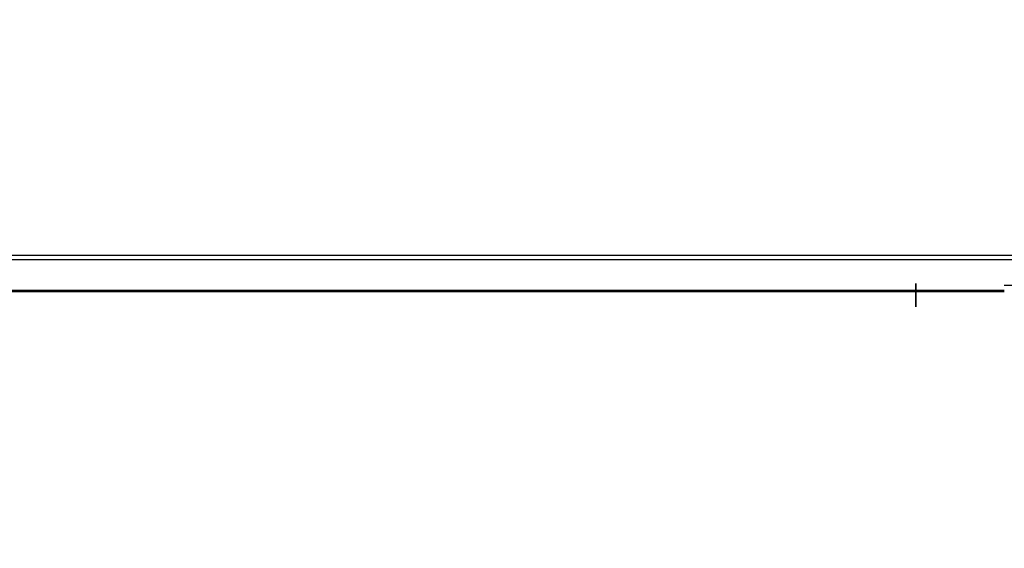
# Model space of a CAD drawing. Header units: millimetres. Extents: x -1690 to 192, y -898 to 54.
# Tile 142 of 256: x -279 to 27, y -887 to -723. Entities that reach past the tile are written whole.
import ezdxf

# ---------------------------------------------------------------- set-up
doc = ezdxf.new("R2010")
doc.units = ezdxf.units.MM
doc.header["$MEASUREMENT"] = 0
doc.layers.add('OVIDIO 186x93x72h', color=7, linetype='Continuous')

msp = doc.modelspace()

# ---------------------------------------------------------------- linework, layer by layer
at = {"layer": 'OVIDIO 186x93x72h', "extrusion": (0, 1, 0)}
for points in [[(688.733478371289, 658.0307010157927), (-72.2118654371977, 658.0307010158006)], [(688.7334783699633, 659.2038348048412), (-72.21168488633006, 659.2038348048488)], [(-54.04822835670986, 717.3735819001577), (749.1110923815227, 717.3735819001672)], [(749.1110923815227, 717.3735819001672), (-54.04822835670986, 717.3735819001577)], [(-54.04822835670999, 715.8735819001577), (749.1110923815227, 715.8735819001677)], [(-54.04822835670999, 716.6235819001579), (749.1110923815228, 716.6235819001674)], [(749.1110923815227, 715.8735819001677), (-54.04822835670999, 715.8735819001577)], [(-68.45879110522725, 717.3735819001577), (749.1110923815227, 717.3735819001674)], [(-68.4587911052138, 715.873581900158), (749.1110923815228, 715.8735819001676)], [(749.1110923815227, 717.3735819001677), (-77.81743569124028, 717.3735819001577)], [(-77.81743569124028, 717.3735819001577), (749.1110923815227, 717.3735819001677)], [(-77.8174356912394, 715.8735819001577), (749.1110923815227, 715.8735819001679)], [(749.1110923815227, 715.8735819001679), (-77.8174356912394, 715.8735819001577)], [(749.1110923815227, 715.2931561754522), (-79.2219301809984, 715.293156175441)], [(-79.2219301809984, 715.293156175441), (749.1110923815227, 715.2931561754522)], [(749.1110923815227, 715.9639765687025), (-79.22193018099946, 715.9639765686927)], [(-79.22193018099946, 715.9639765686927), (749.1110923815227, 715.9639765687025)], [(-27.46698811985, 678.9388294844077), (-90.71602301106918, 678.9388294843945)], [(-90.71602301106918, 678.9388294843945), (-27.46698811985, 678.9388294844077)], [(749.1110923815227, 677.1499751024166), (-27.46698811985, 677.1499751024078)], [(-27.46698811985, 677.1499751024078), (749.1110923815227, 677.1499751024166)], [(-27.46698811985, 677.8207954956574), (749.1110923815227, 677.8207954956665)], [(749.1110923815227, 677.8207954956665), (-27.46698811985, 677.8207954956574)], [(-27.46698811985, 677.5971886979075), (749.1110923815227, 677.5971886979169)], [(749.1110923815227, 677.5971886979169), (-27.46698811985, 677.5971886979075)], [(-90.71602301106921, 679.6096498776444), (-27.46698811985, 679.6096498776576)], [(-27.46698811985, 679.6096498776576), (-90.71602301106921, 679.6096498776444)], [(-27.46698811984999, 676.2555479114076), (749.1110923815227, 676.2555479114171)], [(749.1110923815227, 676.2555479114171), (-27.46698811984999, 676.2555479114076)], [(749.1110923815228, 697.0117785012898), (-92.9130175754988, 697.0117785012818)], [(749.1110923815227, 695.6701377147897), (-92.91301757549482, 695.6701377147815)], [(-165.5683679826, 718.8735819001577), (749.1110923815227, 718.8735819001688)], [(749.1110923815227, 717.3735818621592), (-165.568367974, 717.373581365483)], [(749.1110923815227, 718.8735819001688), (-165.5683679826, 718.8735819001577)], [(-165.568367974, 717.373581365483), (749.1110923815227, 717.3735818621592)], [(-165.5697511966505, 716.9884583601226), (749.1110923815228, 716.9884583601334)], [(-165.1888364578, 715.0847275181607), (749.1110923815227, 715.0847275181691)], [(749.1110923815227, 715.0847275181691), (-165.1888364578, 715.0847275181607)], [(-165.568367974, 717.3330877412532), (749.1110923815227, 717.333087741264)]]:
    msp.add_lwpolyline(points, dxfattribs=at)
at = {"layer": 'OVIDIO 186x93x72h'}
for points in [[(89.7879484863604, -795.990747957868), (-749.1110923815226, -795.9907479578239)], [(89.78794848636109, -797.3323887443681), (-749.1110923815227, -797.332388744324)], [(-749.1110923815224, -806.6829420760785), (27.46698811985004, -806.6829420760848)], [(-749.1110923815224, -807.1572837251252), (27.46698811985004, -807.1572837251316)], [(90.71602301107, -805.3029364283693), (27.46698811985, -805.3029364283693)]]:
    msp.add_lwpolyline(points, dxfattribs=at)
at = {"layer": 'OVIDIO 186x93x72h', "extrusion": (1, 0, 0)}
for points in [[(-805.9737568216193, 679.6096498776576), (-804.6321160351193, 678.9388294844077)], [(-804.6321160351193, 678.9388294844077), (-805.5265432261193, 677.1499751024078)], [(-805.5265432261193, 677.1499751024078), (-804.6321160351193, 678.9388294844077)], [(-804.6321160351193, 678.9388294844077), (-805.9737568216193, 679.6096498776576)], [(-805.0793296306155, 678.0444022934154), (-806.4209704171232, 678.71522268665)], [(-805.3029364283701, 679.274239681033), (-806.1973636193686, 677.4853852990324)], [(-805.5265432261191, 677.1499751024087), (-805.5468365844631, 677.110490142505), (-805.5681954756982, 677.0711167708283), (-805.5906297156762, 677.0318926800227), (-805.6141475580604, 676.9928566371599), (-805.638755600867, 676.9540484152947), (-805.664458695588, 676.9155087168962), (-805.6912598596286, 676.8772790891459), (-805.7191601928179, 676.8394018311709), (-805.7481587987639, 676.8019198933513), (-805.7782527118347, 676.7648767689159), (-805.8094368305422, 676.7283163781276), (-805.8417038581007, 676.6922829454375), (-805.8750442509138, 676.656820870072), (-805.9094461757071, 676.6219745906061), (-805.9448954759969, 676.5877884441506), (-805.9813756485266, 676.5543065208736), (-806.0188678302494, 676.5215725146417), (-806.0573507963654, 676.4896295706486), (-806.0968009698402, 676.4585201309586), (-806.1371924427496, 676.4282857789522), (-806.1784970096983, 676.398967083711), (-806.2206842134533, 676.370603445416), (-806.2637214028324, 676.3432329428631), (-806.3075738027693, 676.3168921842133), (-806.3522045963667, 676.2916161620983), (-806.3975750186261, 676.267438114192), (-806.443644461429, 676.2443893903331), (-806.4903705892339, 676.2224993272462), (-806.5377094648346, 676.201795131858), (-806.5856156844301, 676.1823017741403), (-806.6340425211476, 676.1640418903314), (-806.6829420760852, 676.1470356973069), (-806.7322654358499, 676.1313009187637), (-806.7819628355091, 676.1168527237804), (-806.8319838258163, 676.1037036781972), (-806.8822774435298, 676.0918637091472), (-806.9327923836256, 676.0813400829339), (-806.9834771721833, 676.0721373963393), (-807.0342803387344, 676.0642575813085), (-807.0851505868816, 676.057699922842), (-807.1360369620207, 676.0524610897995), (-807.1868890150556, 676.0485351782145), (-807.2376569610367, 676.0459137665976), (-807.2882918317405, 676.0445859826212), (-807.3387456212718, 676.0445385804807), (-807.3889714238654, 676.0457560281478), (-807.4389235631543, 676.0482206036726), (-807.4885577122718, 676.0519124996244), (-807.5378310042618, 676.0568099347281), (-807.5867021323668, 676.0628892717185), (-807.6351314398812, 676.0701251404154), (-807.6830809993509, 676.0784905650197), (-807.7305146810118, 676.0879570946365), (-807.7773982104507, 676.0984949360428), (-807.8236992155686, 676.1100730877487), (-807.8693872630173, 676.1226594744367), (-807.9144338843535, 676.1362210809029), (-807.9588125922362, 676.1507240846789), (-808.0024988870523, 676.166133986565), (-808.0454702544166, 676.1824157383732), (-808.0877061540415, 676.199533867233), (-808.1291880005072, 676.2174525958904), (-808.1698991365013, 676.2361359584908), (-808.2098247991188, 676.2555479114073)], [(-808.2098247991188, 676.2555479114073), (-808.1698991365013, 676.2361359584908), (-808.1291880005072, 676.2174525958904), (-808.0877061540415, 676.199533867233), (-808.0454702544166, 676.1824157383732), (-808.0024988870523, 676.166133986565), (-807.9588125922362, 676.1507240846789), (-807.9144338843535, 676.1362210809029), (-807.8693872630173, 676.1226594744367), (-807.8236992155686, 676.1100730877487), (-807.7773982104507, 676.0984949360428), (-807.7305146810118, 676.0879570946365), (-807.6830809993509, 676.0784905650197), (-807.6351314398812, 676.0701251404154), (-807.5867021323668, 676.0628892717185), (-807.5378310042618, 676.0568099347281), (-807.4885577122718, 676.0519124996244), (-807.4389235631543, 676.0482206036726), (-807.3889714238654, 676.0457560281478), (-807.3387456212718, 676.0445385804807), (-807.2882918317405, 676.0445859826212), (-807.2376569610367, 676.0459137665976), (-807.1868890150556, 676.0485351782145), (-807.1360369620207, 676.0524610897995), (-807.0851505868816, 676.057699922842), (-807.0342803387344, 676.0642575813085), (-806.9834771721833, 676.0721373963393), (-806.9327923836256, 676.0813400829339), (-806.8822774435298, 676.0918637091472), (-806.8319838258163, 676.1037036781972), (-806.7819628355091, 676.1168527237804), (-806.7322654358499, 676.1313009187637), (-806.6829420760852, 676.1470356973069), (-806.6340425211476, 676.1640418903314), (-806.5856156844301, 676.1823017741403), (-806.5377094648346, 676.201795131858), (-806.4903705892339, 676.2224993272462), (-806.443644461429, 676.2443893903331), (-806.3975750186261, 676.267438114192), (-806.3522045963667, 676.2916161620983), (-806.3075738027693, 676.3168921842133), (-806.2637214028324, 676.3432329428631), (-806.2206842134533, 676.370603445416), (-806.1784970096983, 676.398967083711), (-806.1371924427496, 676.4282857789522), (-806.0968009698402, 676.4585201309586), (-806.0573507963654, 676.4896295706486), (-806.0188678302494, 676.5215725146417), (-805.9813756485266, 676.5543065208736), (-805.9448954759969, 676.5877884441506), (-805.9094461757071, 676.6219745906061), (-805.8750442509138, 676.656820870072), (-805.8417038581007, 676.6922829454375), (-805.8094368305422, 676.7283163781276), (-805.7782527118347, 676.7648767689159), (-805.7481587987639, 676.8019198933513), (-805.7191601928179, 676.8394018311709), (-805.6912598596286, 676.8772790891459), (-805.664458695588, 676.9155087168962), (-805.638755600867, 676.9540484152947), (-805.6141475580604, 676.9928566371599), (-805.5906297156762, 677.0318926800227), (-805.5681954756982, 677.0711167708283), (-805.5468365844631, 677.110490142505), (-805.5265432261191, 677.1499751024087)], [(-805.5265432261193, 677.1499751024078), (-806.8681840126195, 677.8207954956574)], [(-806.8681840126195, 677.8207954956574), (-805.5265432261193, 677.1499751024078)], [(-805.9737568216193, 679.6096498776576), (-806.8681840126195, 677.8207954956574)], [(-806.8681840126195, 677.8207954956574), (-805.9737568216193, 679.6096498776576)], [(-806.2134178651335, 676.3753784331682), (-807.7626112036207, 677.1499751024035)], [(-806.420970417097, 677.5971886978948), (-807.1955670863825, 676.0479953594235)], [(-806.8681840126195, 677.8207954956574), (-806.8723398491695, 677.8126700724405), (-806.8766683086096, 677.8045761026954), (-806.8811699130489, 677.7965186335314), (-806.885845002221, 677.7885027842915), (-806.8906937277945, 677.7805337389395), (-806.8957160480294, 677.7726167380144), (-806.9009117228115, 677.7647570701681), (-806.9062803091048, 677.7569600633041), (-806.9118211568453, 677.7492310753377), (-806.9175334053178, 677.741575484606), (-806.9234159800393, 677.7339986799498), (-806.9294675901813, 677.7265060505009), (-806.9356867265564, 677.719102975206), (-806.9420716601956, 677.7117948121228), (-806.948620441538, 677.7045868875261), (-806.9553309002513, 677.6974844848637), (-806.962200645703, 677.6904928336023), (-806.9692270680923, 677.6836170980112), (-806.9764073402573, 677.676862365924), (-806.9837384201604, 677.6702336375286), (-806.991217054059, 677.6637358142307), (-806.9988397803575, 677.65737368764), (-807.0066029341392, 677.6511519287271), (-807.0145026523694, 677.6450750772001), (-807.022534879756, 677.6391475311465), (-807.0306953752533, 677.6333735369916), (-807.0389797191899, 677.6277571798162), (-807.0473833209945, 677.6223023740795), (-807.0559014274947, 677.6170128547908), (-807.064529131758, 677.6118921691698), (-807.0732613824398, 677.6069436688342), (-807.0820929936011, 677.6021705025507), (-807.0910186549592, 677.597575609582), (-807.1000329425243, 677.5931617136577), (-807.1091303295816, 677.5889313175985), (-807.1183051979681, 677.5848866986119), (-807.1275518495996, 677.58102990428), (-807.1368645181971, 677.5773627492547), (-807.1462373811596, 677.5738868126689), (-807.1556645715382, 677.5706034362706), (-807.1651401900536, 677.5675137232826), (-807.1746583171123, 677.5646185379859), (-807.184213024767, 677.5619185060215), (-807.1937983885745, 677.5594140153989), (-807.2034084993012, 677.5571052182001), (-807.2130374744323, 677.5549920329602), (-807.2226794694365, 677.5530741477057), (-807.2323286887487, 677.5513510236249), (-807.2419793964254, 677.5498218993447), (-807.2516259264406, 677.5484857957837), (-807.2612626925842, 677.5473415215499), (-807.2708841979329, 677.5463876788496), (-807.280485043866, 677.5456226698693), (-807.2900599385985, 677.5450447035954), (-807.2996037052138, 677.5446518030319), (-807.309111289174, 677.5444418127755), (-807.3185777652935, 677.5444124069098), (-807.3279983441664, 677.5445610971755), (-807.3373683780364, 677.5448852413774), (-807.3466833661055, 677.5453820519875), (-807.3559389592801, 677.5460486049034), (-807.365130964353, 677.5468818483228), (-807.3742553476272, 677.5478786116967), (-807.383308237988, 677.5490356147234), (-807.3933929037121, 677.5505230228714), (-807.4034598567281, 677.5522183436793), (-807.4135026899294, 677.5541213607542), (-807.4235149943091, 677.5562315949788), (-807.4334903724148, 677.5585483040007), (-807.4434224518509, 677.5610704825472), (-807.4533048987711, 677.5637968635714), (-807.4631314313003, 677.5667259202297), (-807.4728958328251, 677.5698558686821), (-807.4825919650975, 677.573184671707), (-807.4922137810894, 677.5767100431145), (-807.5017553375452, 677.5804294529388), (-807.511210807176, 677.5843401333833), (-807.5205744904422, 677.5884390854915), (-807.5298408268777, 677.5927230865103), (-807.5390044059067, 677.5971886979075)], [(-807.5390044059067, 677.5971886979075), (-807.5298408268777, 677.5927230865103), (-807.5205744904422, 677.5884390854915), (-807.511210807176, 677.5843401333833), (-807.5017553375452, 677.5804294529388), (-807.4922137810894, 677.5767100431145), (-807.4825919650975, 677.573184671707), (-807.4728958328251, 677.5698558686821), (-807.4631314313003, 677.5667259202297), (-807.4533048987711, 677.5637968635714), (-807.4434224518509, 677.5610704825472), (-807.4334903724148, 677.5585483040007), (-807.4235149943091, 677.5562315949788), (-807.4135026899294, 677.5541213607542), (-807.4034598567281, 677.5522183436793), (-807.3933929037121, 677.5505230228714), (-807.383308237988, 677.5490356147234), (-807.3742553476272, 677.5478786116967), (-807.365130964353, 677.5468818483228), (-807.3559389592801, 677.5460486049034), (-807.3466833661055, 677.5453820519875), (-807.3373683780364, 677.5448852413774), (-807.3279983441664, 677.5445610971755), (-807.3185777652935, 677.5444124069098), (-807.309111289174, 677.5444418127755), (-807.2996037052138, 677.5446518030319), (-807.2900599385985, 677.5450447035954), (-807.280485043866, 677.5456226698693), (-807.2708841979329, 677.5463876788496), (-807.2612626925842, 677.5473415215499), (-807.2516259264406, 677.5484857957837), (-807.2419793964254, 677.5498218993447), (-807.2323286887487, 677.5513510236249), (-807.2226794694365, 677.5530741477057), (-807.2130374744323, 677.5549920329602), (-807.2034084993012, 677.5571052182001), (-807.1937983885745, 677.5594140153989), (-807.184213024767, 677.5619185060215), (-807.1746583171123, 677.5646185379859), (-807.1651401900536, 677.5675137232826), (-807.1556645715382, 677.5706034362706), (-807.1462373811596, 677.5738868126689), (-807.1368645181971, 677.5773627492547), (-807.1275518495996, 677.58102990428), (-807.1183051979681, 677.5848866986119), (-807.1091303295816, 677.5889313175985), (-807.1000329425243, 677.5931617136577), (-807.0910186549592, 677.597575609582), (-807.0820929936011, 677.6021705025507), (-807.0732613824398, 677.6069436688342), (-807.064529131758, 677.6118921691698), (-807.0559014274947, 677.6170128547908), (-807.0473833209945, 677.6223023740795), (-807.0389797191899, 677.6277571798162), (-807.0306953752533, 677.6333735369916), (-807.022534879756, 677.6391475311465), (-807.0145026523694, 677.6450750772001), (-807.0066029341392, 677.6511519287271), (-806.9988397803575, 677.65737368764), (-806.991217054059, 677.6637358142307), (-806.9837384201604, 677.6702336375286), (-806.9764073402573, 677.676862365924), (-806.9692270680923, 677.6836170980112), (-806.962200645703, 677.6904928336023), (-806.9553309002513, 677.6974844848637), (-806.948620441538, 677.7045868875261), (-806.9420716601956, 677.7117948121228), (-806.9356867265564, 677.719102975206), (-806.9294675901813, 677.7265060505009), (-806.9234159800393, 677.7339986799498), (-806.9175334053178, 677.741575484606), (-806.9118211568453, 677.7492310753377), (-806.9062803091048, 677.7569600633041), (-806.9009117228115, 677.7647570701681), (-806.8957160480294, 677.7726167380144), (-806.8906937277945, 677.7805337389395), (-806.885845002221, 677.7885027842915), (-806.8811699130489, 677.7965186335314), (-806.8766683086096, 677.8045761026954), (-806.8723398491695, 677.8126700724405), (-806.8681840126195, 677.8207954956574)], [(-807.5390044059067, 677.5971886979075), (-808.2098247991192, 676.2555479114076)], [(-808.2098247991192, 676.2555479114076), (-807.5390044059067, 677.5971886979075)], [(-807.5390044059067, 677.5971886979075), (-811.2082138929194, 679.4317934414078)], [(-811.2082138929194, 679.4317934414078), (-807.5390044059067, 677.5971886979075)], [(-807.8744146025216, 676.9263683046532), (-811.5436240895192, 678.7609730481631)], [(-808.2098247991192, 676.2555479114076), (-811.8790342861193, 678.0901526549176)], [(-811.8790342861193, 678.0901526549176), (-808.2098247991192, 676.2555479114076)], [(-810.044429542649, 677.1728502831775), (-809.3736091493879, 678.5144910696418)], [(-811.8790342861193, 678.0901526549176), (-811.2082138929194, 679.4317934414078)], [(-811.2082138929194, 679.4317934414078), (-811.8790342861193, 678.0901526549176)]]:
    msp.add_lwpolyline(points, dxfattribs=at)
at = {"layer": 'OVIDIO 186x93x72h', "extrusion": (-0.2028516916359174, 0.1089792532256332, 0.9731262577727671)}
for points in [[(701.611510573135, 553.5976672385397), (701.611510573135, 714.2535116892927)], [(701.611510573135, 714.2535116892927), (701.611510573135, 553.5976672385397)]]:
    msp.add_lwpolyline(points, dxfattribs=at)
at = {"layer": 'OVIDIO 186x93x72h', "extrusion": (-0.2028516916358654, 0.1089792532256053, 0.973126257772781)}
for points in [[(702.2024505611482, 553.5976672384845), (702.2024505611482, 714.2535116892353)], [(702.2024505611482, 714.2535116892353), (702.2024505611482, 553.5976672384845)]]:
    msp.add_lwpolyline(points, dxfattribs=at)
at = {"layer": 'OVIDIO 186x93x72h', "extrusion": (7.538766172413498e-07, 0.9999999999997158, 0)}
for points in [[(749.1104250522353, 716.4277468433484), (-165.1895037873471, 716.4263683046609)], [(-165.1895037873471, 716.4263683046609), (749.1104250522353, 716.4277468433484)]]:
    msp.add_lwpolyline(points, dxfattribs=at)

doc.saveas('drawing.dxf')
